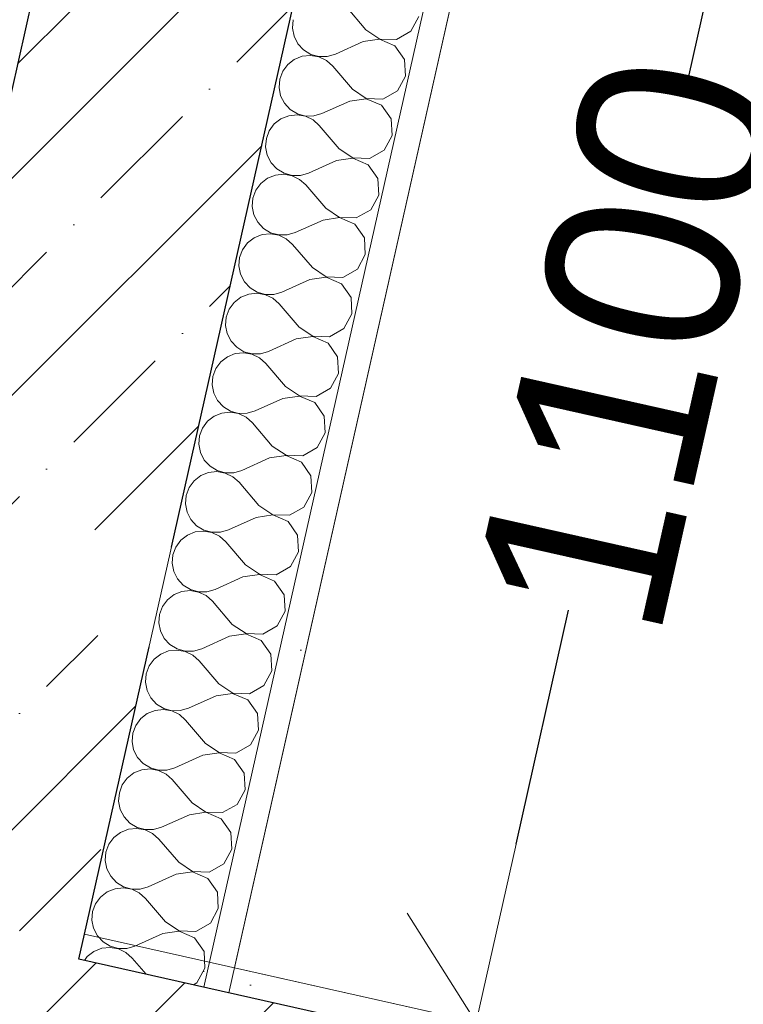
# Model space of a CAD drawing. Header units: millimetres. Extents: x -6990425 to -6520160, y 6117771 to 6220266.
# Tile 54 of 115: x -6927430 to -6926865, y 6140032 to 6140802. Entities that reach past the tile are written whole.
import ezdxf

# ---------------------------------------------------------------- set-up
doc = ezdxf.new("R2010")
doc.units = ezdxf.units.MM
doc.header["$MEASUREMENT"] = 0
for name, color, linetype in [('S - МОП.АР', 7, 'Continuous'), ('АР-Стены_внешние_.АР', 7, 'Continuous'), ('АР-Стены_внутренние_пилоны.АР', 7, 'Continuous'), ('АР-Чертеж-Размеры.АР', 7, 'Continuous')]:
    doc.layers.add(name, color=color, linetype=linetype)
doc.layers.add('АР-Стены_внешние_.АР_Ном._пера__1', color=7, linetype='Continuous', lineweight=30)
doc.layers.add('АР-Стены_внутренние_пилоны.АР_Ном._пера__1', color=7, linetype='Continuous', lineweight=30)
doc.styles.add('РЎР“Р•РќР•Р\xa0Р\x98Р\xa0_РЎРўР\x98Р›Р¬_2', font='GOTHIC.TTF')
doc.dimstyles.new('СГЕНЕРИР_СТИЛЬ__4', dxfattribs={"dimtxt": 150, "dimasz": 142.5, "dimexe": 0.18, "dimexo": 0.0625, "dimgap": 0, "dimtad": 1, "dimdec": 0, "dimzin": 0, "dimdsep": 46, "dimtxsty": 'РЎР“Р•РќР•Р\xa0Р\x98Р\xa0_РЎРўР\x98Р›Р¬_2', "dimblk": 'ARROWHEAD_6', "dimblk1": 'ARROWHEAD_6', "dimblk2": 'ARROWHEAD_6', "dimcen": 0.09, "dimse1": 1, "dimse2": 1, "dimclrd": 7, "dimclre": 7, "dimclrt": 7, "dimazin": 0, "dimtfac": 1, "dimtdec": 4, "dimtmove": 0, "dimatfit": 3, "dimfxl": 1, "dimtolj": 1, "dimtzin": 0, "dimarcsym": 0})
pattern_1 = [(45, (-6566190.34, 6562677.8), (-84.852814, 84.852814), []), (45, (-6566232.77, 6562720.22), (-84.852814, 84.852814), [90, -30, 0, -30])]
pattern_2 = [(45, (-6566190.34, 6563027.8), (-111.369318, 111.369318), [0, -105, 0, -157.5]), (110, (-6565840.34, 6563027.8), (148.001588, 53.868173), [0, -77, 0, -133])]

# ---------------------------------------------------------------- blocks, each defined once
blk = doc.blocks.new('Стена_21_5', base_point=(-7155113.47, 6139991.91))
at = {"layer": 'АР-Стены_внешние_.АР', "linetype": 'Continuous', "lineweight": 0, "true_color": 0x000000}
h = blk.add_hatch(dxfattribs=at)
h.set_pattern_fill('ЖЕЛЕЗОБЕТОН__PROJECT__0005', color=18, style=0, pattern_type=2)
h.set_pattern_definition(pattern_1)
h.paths.add_polyline_path([(-7155010.25, 6140071.22), (-7154989.61, 6140087.08), (-7154939.2, 6140311.49), (-7155134.34, 6140355.32), (-7155189.13, 6140111.4)])
h = blk.add_hatch(dxfattribs=at)
h.set_pattern_fill('ЖЕЛЕЗОБЕТОН__PROJECT__0005', color=18, style=0, pattern_type=2)
h.set_pattern_definition(pattern_1)
h.paths.add_polyline_path([(-7155216.69, 6139912.61), (-7155010.25, 6140071.22), (-7155189.13, 6140111.4), (-7155232.96, 6139916.26)])
h = blk.add_hatch(dxfattribs=at)
h.set_pattern_fill('ЖЕЛЕЗОБЕТОН__PROJECT__0005', color=18, style=0, pattern_type=2)
h.set_pattern_definition(pattern_1)
h.paths.add_polyline_path([(-7154989.61, 6140087.08), (-7155010.25, 6140071.22), (-7154993.99, 6140067.57)])
h = blk.add_hatch(dxfattribs=at)
h.set_pattern_fill('ЖЕЛЕЗОБЕТОН__PROJECT__0005', color=18, style=0, pattern_type=2)
h.set_pattern_definition(pattern_1)
h.paths.add_polyline_path([(-7154993.99, 6140067.57), (-7155010.25, 6140071.22), (-7155216.69, 6139912.61), (-7155037.82, 6139872.43)])
at = {"layer": 'АР-Стены_внешние_.АР_Ном._пера__1', "color": 7, "linetype": 'Continuous', "lineweight": 30}
blk.add_line((-7155216.69, 6139912.61), (-7155232.96, 6139916.26), dxfattribs=at)
at = {"layer": 'АР-Стены_внешние_.АР_Ном._пера__1', "color": 7, "linetype": 'Continuous', "lineweight": 30, "flags": 128}
for points in [[(-7155134.34, 6140355.32), (-7155232.96, 6139916.26)], [(-7154989.61, 6140087.08), (-7154939.2, 6140311.49)]]:
    blk.add_lwpolyline(points, dxfattribs=at)
at = {"layer": 'АР-Стены_внутренние_пилоны.АР_Ном._пера__1', "color": 7, "linetype": 'Continuous', "lineweight": 30}
for p, q in [((-7154993.99, 6140067.57), (-7154989.61, 6140087.08)), ((-7155216.69, 6139912.61), (-7155037.82, 6139872.43))]:
    blk.add_line(p, q, dxfattribs=at)
blk = doc.blocks.new('Стена_22_5', base_point=(-7152459.5, 6139395.82))
at = {"layer": 'АР-Стены_внутренние_пилоны.АР', "linetype": 'Continuous', "lineweight": 0, "true_color": 0x000000}
h = blk.add_hatch(dxfattribs=at)
h.set_pattern_fill('ШТУКАТУРКА__ГИПС_01_0005', color=18, style=0, pattern_type=2)
h.set_pattern_definition(pattern_2)
h.paths.add_polyline_path([(-7154993.99, 6140067.57), (-7152554.73, 6139519.7), (-7152550.35, 6139539.22), (-7154989.61, 6140087.08)])
h = blk.add_hatch(dxfattribs=at)
h.set_pattern_fill('ЖЕЛЕЗОБЕТОН__PROJECT__0005', color=18, style=0, pattern_type=2)
h.set_pattern_definition(pattern_1)
h.paths.add_polyline_path([(-7155037.82, 6139872.43), (-7152580.61, 6139320.53), (-7152578.66, 6139321.89), (-7152535.21, 6139515.32), (-7154993.99, 6140067.57)])
at = {"layer": 'АР-Стены_внутренние_пилоны.АР_Ном._пера__1', "color": 7, "linetype": 'Continuous', "lineweight": 30}
for p, q in [((-7154993.99, 6140067.57), (-7154989.61, 6140087.08)), ((-7152535.21, 6139515.32), (-7154993.99, 6140067.57))]:
    blk.add_line(p, q, dxfattribs=at)
at = {"layer": 'АР-Стены_внутренние_пилоны.АР_Ном._пера__1', "color": 7, "linetype": 'Continuous', "lineweight": 0, "flags": 128}
blk.add_lwpolyline([(-7152550.35, 6139539.22), (-7154989.61, 6140087.08)], dxfattribs=at)
blk = doc.blocks.new('Стена_47_5', base_point=(-7155019.24, 6140411.46))
at = {"layer": 'АР-Стены_внешние_.АР', "linetype": 'Continuous', "lineweight": 0, "true_color": 0x000000}
h = blk.add_hatch(dxfattribs=at)
h.set_pattern_fill('ЖЕЛЕЗОБЕТОН__PROJECT__0005', color=18, style=0, pattern_type=2)
h.set_pattern_definition(pattern_1)
h.paths.add_polyline_path([(-7155116.81, 6140433.37), (-7154921.67, 6140389.54), (-7154481.2, 6142350.69), (-7154598.28, 6142376.98), (-7154676.33, 6142394.51)])
at = {"layer": 'АР-Стены_внешние_.АР_Ном._пера__1', "color": 7, "linetype": 'Continuous', "lineweight": 30}
blk.add_line((-7154676.33, 6142394.51), (-7155116.81, 6140433.37), dxfattribs=at)
at = {"layer": 'АР-Стены_внешние_.АР_Ном._пера__1', "color": 7, "linetype": 'Continuous', "lineweight": 30, "flags": 128}
blk.add_lwpolyline([(-7154921.67, 6140389.54), (-7154481.2, 6142350.69)], dxfattribs=at)
blk = doc.blocks.new('ARROWHEAD_6')
at = {"color": 0, "linetype": 'Continuous', "lineweight": 0}
for p, q in [((-0.5, -0.5), (0.5, 0.5)), ((0, 0), (-1, 0))]:
    blk.add_line(p, q, dxfattribs=at)
blk = doc.blocks.new('*D200', base_point=(-6566190.34, 6562677.79))
at = {"layer": 'Defpoints', "color": 0, "linetype": 'Continuous', "transparency": 16777216}
for p in [(-6925898.96, 6140882.02), (-6927262.07, 6140060.8), (-6927073.38, 6140018.42)]:
    blk.add_point(p, dxfattribs=at)
at = {"layer": 'АР-Чертеж-Размеры.АР', "color": 7, "linetype": 'Continuous', "lineweight": -2, "transparency": 16777216}
for p, q in [((-6926863.57, 6140952.62), (-6926907.67, 6140756.27)), ((-6927042.16, 6140157.45), (-6927001.14, 6140340.09))]:
    blk.add_line(p, q, dxfattribs=at)
at = {"layer": 'АР-Чертеж-Размеры.АР', "color": 7, "linetype": 'Continuous', "lineweight": -2, "transparency": 16777216, "xscale": 142.5, "yscale": 142.5, "zscale": 142.5}
for p, rotation in [((-6926832.34, 6141091.66), 77.34175371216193), ((-6927073.38, 6140018.42), 257.3417537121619)]:
    blk.add_blockref('ARROWHEAD_6', p, dxfattribs=dict(at, rotation=rotation))
at = {"layer": 'АР-Чертеж-Размеры.АР', "color": 7, "linetype": 'Continuous', "lineweight": 0, "transparency": 16777216, "insert": (-6926954.4, 6140548.18), "char_height": 150, "attachment_point": 5, "rotation": 77.34175, "style": 'РЎР“Р•РќР•Р\xa0Р\x98Р\xa0_РЎРўР\x98Р›Р¬_2'}
blk.add_mtext('\\A1;1100', dxfattribs=at)
blk = doc.blocks.new('*X208', base_point=(-6566190.34, 6562677.79))
at = {"layer": 'АР-Стены_внутренние_пилоны.АР_Ном._пера__1', "color": 7, "linetype": 'Continuous', "lineweight": 0}
for p, q in [((-7154769.95, 6140793.7), (-7154785.4, 6140811.81)), ((-7154734.81, 6140792.5), (-7154728.6, 6140803.94)), ((-7154826.74, 6140801.58), (-7154827.28, 6140795.03)), ((-7154827.28, 6140795.03), (-7154826.02, 6140788.58)), ((-7154826.02, 6140788.58), (-7154823.04, 6140782.73)), ((-7154769.95, 6140793.7), (-7154759.12, 6140786.49)), ((-7154746.11, 6140786.04), (-7154734.81, 6140792.5)), ((-7154823.04, 6140782.73), (-7154818.57, 6140777.91)), ((-7154772.03, 6140784.41), (-7154793.75, 6140774.64)), ((-7154759.16, 6140786.3), (-7154772.03, 6140784.41)), ((-7154747.21, 6140781.14), (-7154759.16, 6140786.3)), ((-7154759.12, 6140786.49), (-7154746.11, 6140786.04)), ((-7154739.76, 6140770.47), (-7154747.21, 6140781.14)), ((-7154819.67, 6140773.01), (-7154825.77, 6140770.56)), ((-7154813.14, 6140773.69), (-7154819.67, 6140773.01)), ((-7154818.57, 6140777.91), (-7154812.95, 6140774.5)), ((-7154806.66, 6140772.56), (-7154813.14, 6140773.69)), ((-7154812.95, 6140774.5), (-7154806.62, 6140772.75)), ((-7154800.75, 6140769.71), (-7154806.66, 6140772.56)), ((-7154806.62, 6140772.75), (-7154800.05, 6140772.8)), ((-7154800.05, 6140772.8), (-7154793.75, 6140774.64)), ((-7154830.97, 6140766.55), (-7154834.87, 6140761.26)), ((-7154825.77, 6140770.56), (-7154830.97, 6140766.55)), ((-7154795.83, 6140765.35), (-7154800.75, 6140769.71)), ((-7154780.38, 6140747.24), (-7154795.83, 6140765.35)), ((-7154739.04, 6140757.47), (-7154739.76, 6140770.47)), ((-7154834.87, 6140761.26), (-7154837.18, 6140755.11)), ((-7154745.25, 6140746.04), (-7154739.04, 6140757.47)), ((-7154837.18, 6140755.11), (-7154837.72, 6140748.57)), ((-7154837.72, 6140748.57), (-7154836.45, 6140742.12)), ((-7154836.45, 6140742.12), (-7154833.47, 6140736.27)), ((-7154780.38, 6140747.24), (-7154769.55, 6140740.02)), ((-7154756.55, 6140739.58), (-7154745.25, 6140746.04)), ((-7154833.47, 6140736.27), (-7154829, 6140731.45)), ((-7154782.47, 6140737.95), (-7154804.18, 6140728.18)), ((-7154769.59, 6140739.84), (-7154782.47, 6140737.95)), ((-7154757.65, 6140734.68), (-7154769.59, 6140739.84)), ((-7154769.55, 6140740.02), (-7154756.55, 6140739.58)), ((-7154750.2, 6140724), (-7154757.65, 6140734.68)), ((-7154830.11, 6140726.55), (-7154836.2, 6140724.1)), ((-7154823.57, 6140727.23), (-7154830.11, 6140726.55)), ((-7154829, 6140731.45), (-7154823.39, 6140728.04)), ((-7154817.1, 6140726.1), (-7154823.57, 6140727.23)), ((-7154823.39, 6140728.04), (-7154817.06, 6140726.29)), ((-7154817.06, 6140726.29), (-7154810.49, 6140726.34)), ((-7154810.49, 6140726.34), (-7154804.18, 6140728.18)), ((-7154841.4, 6140720.09), (-7154845.3, 6140714.8)), ((-7154836.2, 6140724.1), (-7154841.4, 6140720.09)), ((-7154811.18, 6140723.25), (-7154817.1, 6140726.1)), ((-7154806.27, 6140718.89), (-7154811.18, 6140723.25)), ((-7154790.82, 6140700.78), (-7154806.27, 6140718.89)), ((-7154749.47, 6140711.01), (-7154750.2, 6140724)), ((-7154845.3, 6140714.8), (-7154847.61, 6140708.65)), ((-7154755.69, 6140699.58), (-7154749.47, 6140711.01)), ((-7154847.61, 6140708.65), (-7154848.16, 6140702.11)), ((-7154848.16, 6140702.11), (-7154846.89, 6140695.66)), ((-7154846.89, 6140695.66), (-7154843.91, 6140689.81)), ((-7154790.82, 6140700.78), (-7154779.99, 6140693.56)), ((-7154766.98, 6140693.12), (-7154755.69, 6140699.58)), ((-7154843.91, 6140689.81), (-7154839.44, 6140684.99)), ((-7154792.9, 6140691.48), (-7154814.62, 6140681.72)), ((-7154780.03, 6140693.37), (-7154792.9, 6140691.48)), ((-7154768.08, 6140688.21), (-7154780.03, 6140693.37)), ((-7154779.99, 6140693.56), (-7154766.98, 6140693.12)), ((-7154760.63, 6140677.54), (-7154768.08, 6140688.21)), ((-7154840.54, 6140680.09), (-7154846.64, 6140677.64)), ((-7154834.01, 6140680.77), (-7154840.54, 6140680.09)), ((-7154839.44, 6140684.99), (-7154833.83, 6140681.58)), ((-7154827.54, 6140679.64), (-7154834.01, 6140680.77)), ((-7154833.83, 6140681.58), (-7154827.49, 6140679.83)), ((-7154820.92, 6140679.88), (-7154814.62, 6140681.72)), ((-7154851.84, 6140673.63), (-7154855.74, 6140668.34)), ((-7154846.64, 6140677.64), (-7154851.84, 6140673.63)), ((-7154821.62, 6140676.79), (-7154827.54, 6140679.64)), ((-7154827.49, 6140679.83), (-7154820.92, 6140679.88)), ((-7154816.71, 6140672.43), (-7154821.62, 6140676.79)), ((-7154801.25, 6140654.31), (-7154816.71, 6140672.43)), ((-7154759.91, 6140664.55), (-7154760.63, 6140677.54)), ((-7154855.74, 6140668.34), (-7154858.05, 6140662.19)), ((-7154858.05, 6140662.19), (-7154858.59, 6140655.64)), ((-7154766.12, 6140653.12), (-7154759.91, 6140664.55)), ((-7154858.59, 6140655.64), (-7154857.32, 6140649.2)), ((-7154801.25, 6140654.31), (-7154790.42, 6140647.1)), ((-7154777.42, 6140646.66), (-7154766.12, 6140653.12)), ((-7154857.32, 6140649.2), (-7154854.34, 6140643.35)), ((-7154854.34, 6140643.35), (-7154849.87, 6140638.53)), ((-7154803.34, 6140645.02), (-7154825.05, 6140635.26)), ((-7154790.46, 6140646.91), (-7154803.34, 6140645.02)), ((-7154778.52, 6140641.75), (-7154790.46, 6140646.91)), ((-7154790.42, 6140647.1), (-7154777.42, 6140646.66)), ((-7154771.07, 6140631.08), (-7154778.52, 6140641.75)), ((-7154844.44, 6140634.31), (-7154850.98, 6140633.62)), ((-7154849.87, 6140638.53), (-7154844.26, 6140635.12)), ((-7154837.97, 6140633.18), (-7154844.44, 6140634.31)), ((-7154844.26, 6140635.12), (-7154837.93, 6140633.37)), ((-7154831.36, 6140633.42), (-7154825.05, 6140635.26)), ((-7154862.27, 6140627.16), (-7154866.17, 6140621.88)), ((-7154857.07, 6140631.18), (-7154862.27, 6140627.16)), ((-7154850.98, 6140633.62), (-7154857.07, 6140631.18)), ((-7154832.05, 6140630.33), (-7154837.97, 6140633.18)), ((-7154837.93, 6140633.37), (-7154831.36, 6140633.42)), ((-7154827.14, 6140625.97), (-7154832.05, 6140630.33)), ((-7154770.34, 6140618.09), (-7154771.07, 6140631.08)), ((-7154866.17, 6140621.88), (-7154868.48, 6140615.73)), ((-7154811.69, 6140607.85), (-7154827.14, 6140625.97)), ((-7154868.48, 6140615.73), (-7154869.03, 6140609.18)), ((-7154776.56, 6140606.66), (-7154770.34, 6140618.09)), ((-7154869.03, 6140609.18), (-7154867.76, 6140602.74)), ((-7154811.69, 6140607.85), (-7154800.86, 6140600.64)), ((-7154787.85, 6140600.2), (-7154776.56, 6140606.66)), ((-7154867.76, 6140602.74), (-7154864.78, 6140596.88)), ((-7154864.78, 6140596.88), (-7154860.31, 6140592.07)), ((-7154813.77, 6140598.56), (-7154835.49, 6140588.8)), ((-7154800.9, 6140600.45), (-7154813.77, 6140598.56)), ((-7154788.95, 6140595.29), (-7154800.9, 6140600.45)), ((-7154800.86, 6140600.64), (-7154787.85, 6140600.2)), ((-7154854.88, 6140587.85), (-7154861.41, 6140587.16)), ((-7154860.31, 6140592.07), (-7154854.7, 6140588.66)), ((-7154848.41, 6140586.72), (-7154854.88, 6140587.85)), ((-7154854.7, 6140588.66), (-7154848.36, 6140586.91)), ((-7154841.8, 6140586.96), (-7154835.49, 6140588.8)), ((-7154781.51, 6140584.62), (-7154788.95, 6140595.29)), ((-7154872.71, 6140580.7), (-7154876.61, 6140575.42)), ((-7154867.51, 6140584.72), (-7154872.71, 6140580.7)), ((-7154861.41, 6140587.16), (-7154867.51, 6140584.72)), ((-7154842.49, 6140583.87), (-7154848.41, 6140586.72)), ((-7154848.36, 6140586.91), (-7154841.8, 6140586.96)), ((-7154837.58, 6140579.5), (-7154842.49, 6140583.87)), ((-7154780.78, 6140571.63), (-7154781.51, 6140584.62)), ((-7154876.61, 6140575.42), (-7154878.92, 6140569.27)), ((-7154822.12, 6140561.39), (-7154837.58, 6140579.5)), ((-7154878.92, 6140569.27), (-7154879.46, 6140562.72)), ((-7154786.99, 6140560.19), (-7154780.78, 6140571.63)), ((-7154879.46, 6140562.72), (-7154878.19, 6140556.28)), ((-7154822.12, 6140561.39), (-7154811.29, 6140554.18)), ((-7154798.29, 6140553.73), (-7154786.99, 6140560.19)), ((-7154878.19, 6140556.28), (-7154875.21, 6140550.42)), ((-7154875.21, 6140550.42), (-7154870.75, 6140545.61)), ((-7154824.21, 6140552.1), (-7154845.93, 6140542.34)), ((-7154811.34, 6140553.99), (-7154824.21, 6140552.1)), ((-7154799.39, 6140548.83), (-7154811.34, 6140553.99)), ((-7154811.29, 6140554.18), (-7154798.29, 6140553.73)), ((-7154870.75, 6140545.61), (-7154865.13, 6140542.19)), ((-7154865.13, 6140542.19), (-7154858.8, 6140540.45)), ((-7154852.23, 6140540.49), (-7154845.93, 6140542.34)), ((-7154791.94, 6140538.16), (-7154799.39, 6140548.83)), ((-7154883.14, 6140534.24), (-7154887.05, 6140528.96)), ((-7154877.95, 6140538.26), (-7154883.14, 6140534.24)), ((-7154871.85, 6140540.7), (-7154877.95, 6140538.26)), ((-7154865.31, 6140541.38), (-7154871.85, 6140540.7)), ((-7154858.84, 6140540.26), (-7154865.31, 6140541.38)), ((-7154852.92, 6140537.4), (-7154858.84, 6140540.26)), ((-7154858.8, 6140540.45), (-7154852.23, 6140540.49)), ((-7154848.01, 6140533.04), (-7154852.92, 6140537.4)), ((-7154791.22, 6140525.17), (-7154791.94, 6140538.16)), ((-7154887.05, 6140528.96), (-7154889.36, 6140522.81)), ((-7154832.56, 6140514.93), (-7154848.01, 6140533.04)), ((-7154889.36, 6140522.81), (-7154889.9, 6140516.26)), ((-7154797.43, 6140513.73), (-7154791.22, 6140525.17)), ((-7154889.9, 6140516.26), (-7154888.63, 6140509.81)), ((-7154832.56, 6140514.93), (-7154821.73, 6140507.72)), ((-7154808.72, 6140507.27), (-7154797.43, 6140513.73)), ((-7154888.63, 6140509.81), (-7154885.65, 6140503.96)), ((-7154885.65, 6140503.96), (-7154881.18, 6140499.14)), ((-7154834.65, 6140505.64), (-7154856.36, 6140495.87)), ((-7154821.77, 6140507.53), (-7154834.65, 6140505.64)), ((-7154809.83, 6140502.37), (-7154821.77, 6140507.53)), ((-7154821.73, 6140507.72), (-7154808.72, 6140507.27)), ((-7154881.18, 6140499.14), (-7154875.57, 6140495.73)), ((-7154875.57, 6140495.73), (-7154869.24, 6140493.98)), ((-7154862.67, 6140494.03), (-7154856.36, 6140495.87)), ((-7154802.38, 6140491.7), (-7154809.83, 6140502.37)), ((-7154893.58, 6140487.78), (-7154897.48, 6140482.49)), ((-7154888.38, 6140491.8), (-7154893.58, 6140487.78)), ((-7154882.28, 6140494.24), (-7154888.38, 6140491.8)), ((-7154875.75, 6140494.92), (-7154882.28, 6140494.24)), ((-7154869.28, 6140493.8), (-7154875.75, 6140494.92)), ((-7154863.36, 6140490.94), (-7154869.28, 6140493.8)), ((-7154869.24, 6140493.98), (-7154862.67, 6140494.03)), ((-7154858.45, 6140486.58), (-7154863.36, 6140490.94)), ((-7154801.65, 6140478.7), (-7154802.38, 6140491.7)), ((-7154897.48, 6140482.49), (-7154899.79, 6140476.35)), ((-7154842.99, 6140468.47), (-7154858.45, 6140486.58)), ((-7154899.79, 6140476.35), (-7154900.33, 6140469.8)), ((-7154807.86, 6140467.27), (-7154801.65, 6140478.7)), ((-7154900.33, 6140469.8), (-7154899.07, 6140463.35)), ((-7154842.99, 6140468.47), (-7154832.16, 6140461.25)), ((-7154819.16, 6140460.81), (-7154807.86, 6140467.27)), ((-7154899.07, 6140463.35), (-7154896.08, 6140457.5)), ((-7154896.08, 6140457.5), (-7154891.62, 6140452.68)), ((-7154845.08, 6140459.18), (-7154866.8, 6140449.41)), ((-7154832.21, 6140461.07), (-7154845.08, 6140459.18)), ((-7154820.26, 6140455.91), (-7154832.21, 6140461.07)), ((-7154832.16, 6140461.25), (-7154819.16, 6140460.81)), ((-7154891.62, 6140452.68), (-7154886, 6140449.27)), ((-7154886, 6140449.27), (-7154879.67, 6140447.52)), ((-7154873.1, 6140447.57), (-7154866.8, 6140449.41)), ((-7154812.81, 6140445.24), (-7154820.26, 6140455.91)), ((-7154898.82, 6140445.33), (-7154904.01, 6140441.32)), ((-7154892.72, 6140447.78), (-7154898.82, 6140445.33)), ((-7154886.19, 6140448.46), (-7154892.72, 6140447.78)), ((-7154879.71, 6140447.33), (-7154886.19, 6140448.46)), ((-7154873.8, 6140444.48), (-7154879.71, 6140447.33)), ((-7154879.67, 6140447.52), (-7154873.1, 6140447.57)), ((-7154868.88, 6140440.12), (-7154873.8, 6140444.48)), ((-7154812.09, 6140432.24), (-7154812.81, 6140445.24)), ((-7154907.92, 6140436.03), (-7154910.23, 6140429.88)), ((-7154904.01, 6140441.32), (-7154907.92, 6140436.03)), ((-7154853.43, 6140422.01), (-7154868.88, 6140440.12)), ((-7154910.23, 6140429.88), (-7154910.77, 6140423.34)), ((-7154818.3, 6140420.81), (-7154812.09, 6140432.24)), ((-7154910.77, 6140423.34), (-7154909.5, 6140416.89)), ((-7154853.43, 6140422.01), (-7154842.6, 6140414.79)), ((-7154829.59, 6140414.35), (-7154818.3, 6140420.81)), ((-7154909.5, 6140416.89), (-7154906.52, 6140411.04)), ((-7154906.52, 6140411.04), (-7154902.05, 6140406.22)), ((-7154855.52, 6140412.71), (-7154877.23, 6140402.95)), ((-7154842.64, 6140414.61), (-7154855.52, 6140412.71)), ((-7154830.7, 6140409.44), (-7154842.64, 6140414.61)), ((-7154842.6, 6140414.79), (-7154829.59, 6140414.35)), ((-7154902.05, 6140406.22), (-7154896.44, 6140402.81)), ((-7154823.25, 6140398.77), (-7154830.7, 6140409.44)), ((-7154909.25, 6140398.87), (-7154914.45, 6140394.86)), ((-7154903.15, 6140401.32), (-7154909.25, 6140398.87)), ((-7154896.62, 6140402), (-7154903.15, 6140401.32)), ((-7154890.15, 6140400.87), (-7154896.62, 6140402)), ((-7154896.44, 6140402.81), (-7154890.11, 6140401.06)), ((-7154884.23, 6140398.02), (-7154890.15, 6140400.87)), ((-7154890.11, 6140401.06), (-7154883.54, 6140401.11)), ((-7154879.32, 6140393.66), (-7154884.23, 6140398.02)), ((-7154883.54, 6140401.11), (-7154877.23, 6140402.95)), ((-7154822.52, 6140385.78), (-7154823.25, 6140398.77)), ((-7154918.35, 6140389.57), (-7154920.66, 6140383.42)), ((-7154914.45, 6140394.86), (-7154918.35, 6140389.57)), ((-7154863.87, 6140375.55), (-7154879.32, 6140393.66)), ((-7154920.66, 6140383.42), (-7154921.2, 6140376.88)), ((-7154828.73, 6140374.35), (-7154822.52, 6140385.78)), ((-7154921.2, 6140376.88), (-7154919.94, 6140370.43)), ((-7154863.87, 6140375.55), (-7154853.04, 6140368.33)), ((-7154840.03, 6140367.89), (-7154828.73, 6140374.35)), ((-7154919.94, 6140370.43), (-7154916.96, 6140364.58)), ((-7154916.96, 6140364.58), (-7154912.49, 6140359.76)), ((-7154865.95, 6140366.25), (-7154887.67, 6140356.49)), ((-7154853.08, 6140368.14), (-7154865.95, 6140366.25)), ((-7154841.13, 6140362.98), (-7154853.08, 6140368.14)), ((-7154853.04, 6140368.33), (-7154840.03, 6140367.89)), ((-7154912.49, 6140359.76), (-7154906.87, 6140356.35)), ((-7154833.68, 6140352.31), (-7154841.13, 6140362.98)), ((-7154919.69, 6140352.41), (-7154924.89, 6140348.39)), ((-7154913.59, 6140354.85), (-7154919.69, 6140352.41)), ((-7154907.06, 6140355.54), (-7154913.59, 6140354.85)), ((-7154900.58, 6140354.41), (-7154907.06, 6140355.54)), ((-7154906.87, 6140356.35), (-7154900.54, 6140354.6)), ((-7154894.67, 6140351.56), (-7154900.58, 6140354.41)), ((-7154900.54, 6140354.6), (-7154893.97, 6140354.65)), ((-7154889.75, 6140347.2), (-7154894.67, 6140351.56)), ((-7154893.97, 6140354.65), (-7154887.67, 6140356.49)), ((-7154832.96, 6140339.32), (-7154833.68, 6140352.31)), ((-7154928.79, 6140343.11), (-7154931.1, 6140336.96)), ((-7154924.89, 6140348.39), (-7154928.79, 6140343.11)), ((-7154874.3, 6140329.08), (-7154889.75, 6140347.2)), ((-7154931.1, 6140336.96), (-7154931.64, 6140330.41)), ((-7154839.17, 6140327.89), (-7154832.96, 6140339.32)), ((-7154931.64, 6140330.41), (-7154930.37, 6140323.97)), ((-7154874.3, 6140329.08), (-7154863.47, 6140321.87)), ((-7154850.47, 6140321.43), (-7154839.17, 6140327.89)), ((-7154930.37, 6140323.97), (-7154927.39, 6140318.11)), ((-7154876.39, 6140319.79), (-7154898.1, 6140310.03)), ((-7154863.51, 6140321.68), (-7154876.39, 6140319.79)), ((-7154851.57, 6140316.52), (-7154863.51, 6140321.68)), ((-7154863.47, 6140321.87), (-7154850.47, 6140321.43)), ((-7154927.39, 6140318.11), (-7154922.92, 6140313.3)), ((-7154922.92, 6140313.3), (-7154917.31, 6140309.89)), ((-7154844.12, 6140305.85), (-7154851.57, 6140316.52)), ((-7154930.12, 6140305.95), (-7154935.32, 6140301.93)), ((-7154924.03, 6140308.39), (-7154930.12, 6140305.95)), ((-7154917.49, 6140309.08), (-7154924.03, 6140308.39)), ((-7154911.02, 6140307.95), (-7154917.49, 6140309.08)), ((-7154917.31, 6140309.89), (-7154910.98, 6140308.14)), ((-7154905.1, 6140305.1), (-7154911.02, 6140307.95)), ((-7154910.98, 6140308.14), (-7154904.41, 6140308.19)), ((-7154900.19, 6140300.74), (-7154905.1, 6140305.1)), ((-7154904.41, 6140308.19), (-7154898.1, 6140310.03)), ((-7154843.39, 6140292.86), (-7154844.12, 6140305.85)), ((-7154939.22, 6140296.65), (-7154941.53, 6140290.5)), ((-7154935.32, 6140301.93), (-7154939.22, 6140296.65)), ((-7154884.74, 6140282.62), (-7154900.19, 6140300.74)), ((-7154941.53, 6140290.5), (-7154942.08, 6140283.95)), ((-7154849.61, 6140281.43), (-7154843.39, 6140292.86)), ((-7154942.08, 6140283.95), (-7154940.81, 6140277.51)), ((-7154884.74, 6140282.62), (-7154873.91, 6140275.41)), ((-7154860.9, 6140274.96), (-7154849.61, 6140281.43)), ((-7154940.81, 6140277.51), (-7154937.83, 6140271.65)), ((-7154886.82, 6140273.33), (-7154908.54, 6140263.57)), ((-7154873.95, 6140275.22), (-7154886.82, 6140273.33)), ((-7154862, 6140270.06), (-7154873.95, 6140275.22)), ((-7154873.91, 6140275.41), (-7154860.9, 6140274.96)), ((-7154937.83, 6140271.65), (-7154933.36, 6140266.84)), ((-7154933.36, 6140266.84), (-7154927.75, 6140263.42)), ((-7154854.55, 6140259.39), (-7154862, 6140270.06)), ((-7154940.56, 6140259.49), (-7154945.76, 6140255.47)), ((-7154934.46, 6140261.93), (-7154940.56, 6140259.49)), ((-7154927.93, 6140262.62), (-7154934.46, 6140261.93)), ((-7154921.46, 6140261.49), (-7154927.93, 6140262.62)), ((-7154927.75, 6140263.42), (-7154921.41, 6140261.68)), ((-7154915.54, 6140258.64), (-7154921.46, 6140261.49)), ((-7154921.41, 6140261.68), (-7154914.84, 6140261.72)), ((-7154910.63, 6140254.27), (-7154915.54, 6140258.64)), ((-7154914.84, 6140261.72), (-7154908.54, 6140263.57)), ((-7154853.83, 6140246.4), (-7154854.55, 6140259.39)), ((-7154949.66, 6140250.19), (-7154951.97, 6140244.04)), ((-7154945.76, 6140255.47), (-7154949.66, 6140250.19)), ((-7154895.17, 6140236.16), (-7154910.63, 6140254.27)), ((-7154951.97, 6140244.04), (-7154952.51, 6140237.49)), ((-7154860.04, 6140234.96), (-7154853.83, 6140246.4)), ((-7154952.51, 6140237.49), (-7154951.24, 6140231.05)), ((-7154895.17, 6140236.16), (-7154884.34, 6140228.95)), ((-7154871.34, 6140228.5), (-7154860.04, 6140234.96)), ((-7154951.24, 6140231.05), (-7154948.26, 6140225.19)), ((-7154897.26, 6140226.87), (-7154918.97, 6140217.1)), ((-7154884.38, 6140228.76), (-7154897.26, 6140226.87)), ((-7154872.44, 6140223.6), (-7154884.38, 6140228.76)), ((-7154884.34, 6140228.95), (-7154871.34, 6140228.5)), ((-7154948.26, 6140225.19), (-7154943.79, 6140220.38)), ((-7154943.79, 6140220.38), (-7154938.18, 6140216.96)), ((-7154864.99, 6140212.93), (-7154872.44, 6140223.6)), ((-7154950.99, 6140213.03), (-7154956.19, 6140209.01)), ((-7154944.9, 6140215.47), (-7154950.99, 6140213.03)), ((-7154938.36, 6140216.15), (-7154944.9, 6140215.47)), ((-7154931.89, 6140215.03), (-7154938.36, 6140216.15)), ((-7154938.18, 6140216.96), (-7154931.85, 6140215.21)), ((-7154925.97, 6140212.17), (-7154931.89, 6140215.03)), ((-7154931.85, 6140215.21), (-7154925.28, 6140215.26)), ((-7154921.06, 6140207.81), (-7154925.97, 6140212.17)), ((-7154925.28, 6140215.26), (-7154918.97, 6140217.1)), ((-7154864.26, 6140199.94), (-7154864.99, 6140212.93)), ((-7154960.09, 6140203.73), (-7154962.4, 6140197.58)), ((-7154956.19, 6140209.01), (-7154960.09, 6140203.73)), ((-7154905.61, 6140189.7), (-7154921.06, 6140207.81)), ((-7154962.4, 6140197.58), (-7154962.95, 6140191.03)), ((-7154870.48, 6140188.5), (-7154864.26, 6140199.94)), ((-7154962.95, 6140191.03), (-7154961.68, 6140184.58)), ((-7154905.61, 6140189.7), (-7154894.78, 6140182.49)), ((-7154881.77, 6140182.04), (-7154870.48, 6140188.5)), ((-7154961.68, 6140184.58), (-7154958.7, 6140178.73)), ((-7154907.69, 6140180.41), (-7154929.41, 6140170.64)), ((-7154894.82, 6140182.3), (-7154907.69, 6140180.41)), ((-7154882.87, 6140177.14), (-7154894.82, 6140182.3)), ((-7154894.78, 6140182.49), (-7154881.77, 6140182.04)), ((-7154958.7, 6140178.73), (-7154954.23, 6140173.91)), ((-7154954.23, 6140173.91), (-7154948.62, 6140170.5)), ((-7154875.43, 6140166.47), (-7154882.87, 6140177.14)), ((-7154961.43, 6140166.57), (-7154966.63, 6140162.55)), ((-7154955.33, 6140169.01), (-7154961.43, 6140166.57)), ((-7154948.8, 6140169.69), (-7154955.33, 6140169.01)), ((-7154942.33, 6140168.57), (-7154948.8, 6140169.69)), ((-7154948.62, 6140170.5), (-7154942.28, 6140168.75)), ((-7154936.41, 6140165.71), (-7154942.33, 6140168.57)), ((-7154942.28, 6140168.75), (-7154935.72, 6140168.8)), ((-7154931.5, 6140161.35), (-7154936.41, 6140165.71)), ((-7154935.72, 6140168.8), (-7154929.41, 6140170.64)), ((-7154874.7, 6140153.47), (-7154875.43, 6140166.47)), ((-7154970.53, 6140157.26), (-7154972.84, 6140151.11)), ((-7154966.63, 6140162.55), (-7154970.53, 6140157.26)), ((-7154916.04, 6140143.24), (-7154931.5, 6140161.35)), ((-7154972.84, 6140151.11), (-7154973.38, 6140144.57)), ((-7154880.91, 6140142.04), (-7154874.7, 6140153.47)), ((-7154973.38, 6140144.57), (-7154972.11, 6140138.12)), ((-7154916.04, 6140143.24), (-7154905.21, 6140136.02)), ((-7154892.21, 6140135.58), (-7154880.91, 6140142.04)), ((-7154972.11, 6140138.12), (-7154969.13, 6140132.27)), ((-7154918.13, 6140133.95), (-7154939.85, 6140124.18)), ((-7154905.26, 6140135.84), (-7154918.13, 6140133.95)), ((-7154893.31, 6140130.68), (-7154905.26, 6140135.84)), ((-7154905.21, 6140136.02), (-7154892.21, 6140135.58)), ((-7154969.13, 6140132.27), (-7154964.67, 6140127.45)), ((-7154964.67, 6140127.45), (-7154959.05, 6140124.04)), ((-7154885.86, 6140120.01), (-7154893.31, 6140130.68)), ((-7154971.87, 6140120.1), (-7154977.06, 6140116.09)), ((-7154965.77, 6140122.55), (-7154971.87, 6140120.1)), ((-7154959.23, 6140123.23), (-7154965.77, 6140122.55)), ((-7154952.76, 6140122.1), (-7154959.23, 6140123.23)), ((-7154959.05, 6140124.04), (-7154952.72, 6140122.29)), ((-7154946.85, 6140119.25), (-7154952.76, 6140122.1)), ((-7154952.72, 6140122.29), (-7154946.15, 6140122.34)), ((-7154941.93, 6140114.89), (-7154946.85, 6140119.25)), ((-7154946.15, 6140122.34), (-7154939.85, 6140124.18)), ((-7154885.14, 6140107.01), (-7154885.86, 6140120.01)), ((-7154980.97, 6140110.8), (-7154983.28, 6140104.65)), ((-7154977.06, 6140116.09), (-7154980.97, 6140110.8)), ((-7154926.48, 6140096.78), (-7154941.93, 6140114.89)), ((-7154983.28, 6140104.65), (-7154983.82, 6140098.11)), ((-7154891.35, 6140095.58), (-7154885.14, 6140107.01)), ((-7154983.82, 6140098.11), (-7154982.55, 6140091.66)), ((-7154926.48, 6140096.78), (-7154915.65, 6140089.56)), ((-7154902.64, 6140089.12), (-7154891.35, 6140095.58)), ((-7154982.55, 6140091.66), (-7154979.57, 6140085.81)), ((-7154915.69, 6140089.37), (-7154928.57, 6140087.48)), ((-7154903.75, 6140084.21), (-7154915.69, 6140089.37)), ((-7154915.65, 6140089.56), (-7154902.64, 6140089.12)), ((-7154979.57, 6140085.81), (-7154975.1, 6140080.99)), ((-7154975.1, 6140080.99), (-7154969.49, 6140077.58)), ((-7154928.57, 6140087.48), (-7154950.28, 6140077.72)), ((-7154896.3, 6140073.54), (-7154903.75, 6140084.21)), ((-7154982.3, 6140073.64), (-7154987.5, 6140069.63)), ((-7154976.2, 6140076.09), (-7154982.3, 6140073.64)), ((-7154969.67, 6140076.77), (-7154976.2, 6140076.09)), ((-7154963.2, 6140075.64), (-7154969.67, 6140076.77)), ((-7154969.49, 6140077.58), (-7154963.16, 6140075.83)), ((-7154957.28, 6140072.79), (-7154963.2, 6140075.64)), ((-7154963.16, 6140075.83), (-7154956.59, 6140075.88)), ((-7154952.37, 6140068.43), (-7154957.28, 6140072.79)), ((-7154956.59, 6140075.88), (-7154950.28, 6140077.72)), ((-7154895.57, 6140060.55), (-7154896.3, 6140073.54)), ((-7154987.5, 6140069.63), (-7154989.73, 6140066.61)), ((-7154941.59, 6140055.8), (-7154952.37, 6140068.43)), ((-7154901.78, 6140049.12), (-7154895.57, 6140060.55)), ((-7154904.62, 6140047.49), (-7154901.78, 6140049.12))]:
    blk.add_line(p, q, dxfattribs=at)
blk = doc.blocks.new('Стена_57_5', base_point=(-7154935.5, 6140054.43))
at = {"layer": 'АР-Стены_внутренние_пилоны.АР', "linetype": 'Continuous', "lineweight": 0, "true_color": 0x000000}
h = blk.add_hatch(dxfattribs=at)
h.set_pattern_fill('ШТУКАТУРКА__ГИПС_01_0005', color=18, style=0, pattern_type=2)
h.set_pattern_definition(pattern_2)
h.paths.add_polyline_path([(-7154383.67, 6142328.78), (-7154896.47, 6140045.66), (-7154876.96, 6140041.28), (-7154364.16, 6142324.4)])
at = {"layer": 'АР-Стены_внутренние_пилоны.АР_Ном._пера__1', "color": 7, "linetype": 'Continuous', "lineweight": 0}
blk.add_line((-7154896.47, 6140045.66), (-7154383.67, 6142328.78), dxfattribs=at)
at = {"layer": 'АР-Стены_внутренние_пилоны.АР_Ном._пера__1', "color": 7, "linetype": 'Continuous', "lineweight": 0, "flags": 128}
for points in [[(-7154481.24, 6142350.7), (-7154994.04, 6140067.58)], [(-7154876.96, 6140041.28), (-7154364.16, 6142324.4)]]:
    blk.add_lwpolyline(points, dxfattribs=at)
at = {"layer": 'АР-Стены_внутренние_пилоны.АР', "color": 7, "lineweight": 0}
blk.add_blockref('*X208', (-6566190.34, 6562677.79), dxfattribs=at)

msp = doc.modelspace()

# ---------------------------------------------------------------- linework, layer by layer
at = {"layer": 'S - МОП.АР', "color": 254, "linetype": 'Continuous', "lineweight": 0, "true_color": 0xdadada, "flags": 128}
msp.add_lwpolyline([(-6923649.09, 6145286.04), (-6925971.3, 6145807.6), (-6927262.07, 6140060.8), (-6924939.84, 6139539.22)], close=True, dxfattribs=at)

# ---------------------------------------------------------------- block references
at = {"layer": 'АР-Стены_внешние_.АР', "color": 7, "lineweight": 0}
for name, p in [('Стена_47_5', (-6927408.74, 6140411.46)), ('Стена_21_5', (-6927502.97, 6139991.91))]:
    msp.add_blockref(name, p, dxfattribs=at)
at = {"layer": 'АР-Стены_внутренние_пилоны.АР', "color": 7, "lineweight": 0}
for name, p in [('Стена_57_5', (-6927325, 6140054.43)), ('Стена_22_5', (-6924848.99, 6139395.82))]:
    msp.add_blockref(name, p, dxfattribs=at)

# ---------------------------------------------------------------- dimensions: what is measured, and where the dimension line sits
at = {"layer": 'АР-Чертеж-Размеры.АР', "color": 7, "linetype": 'Continuous', "lineweight": 0}
dim = msp.add_linear_dim(base=(-6927073.38, 6140018.42), p1=(-6925898.96, 6140882.02), p2=(-6927262.07, 6140060.8), angle=257.34175, dimstyle='СГЕНЕРИР_СТИЛЬ__4', dxfattribs=at)
dim.commit()
dim.dimension.update_dxf_attribs({"geometry": '*D200', "text_midpoint": (-6926954.4, 6140548.18), "dimtype": 160, "text_rotation": 77.34175})

doc.saveas('drawing.dxf')
